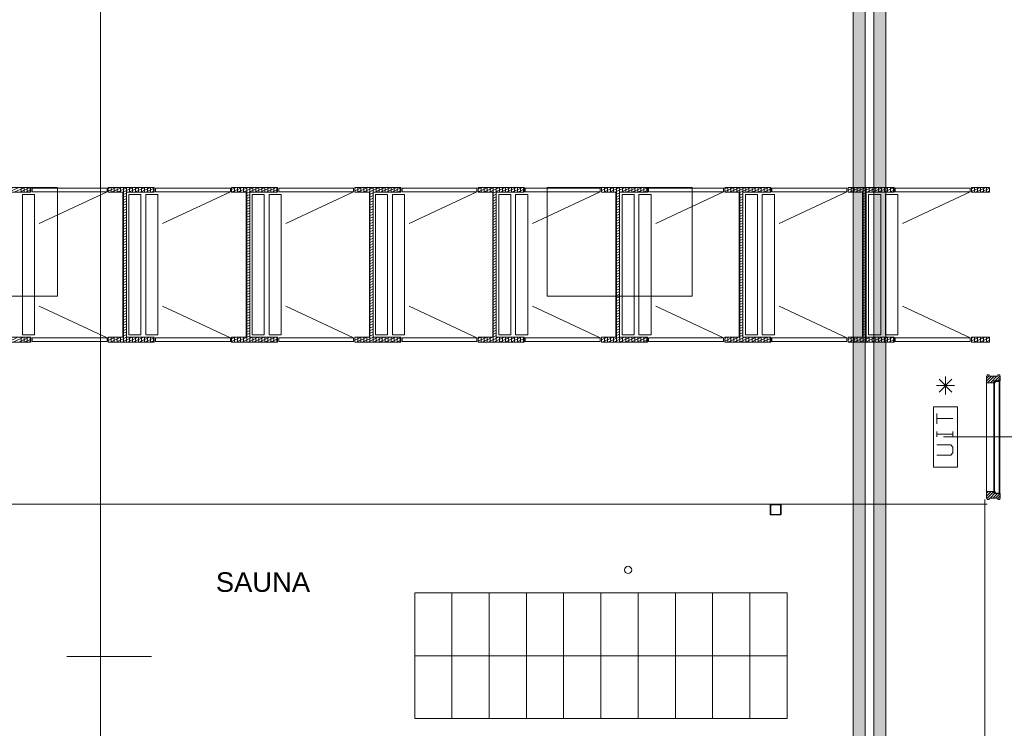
# Model space of a CAD drawing. Header units: millimetres. Extents: x -117530 to 51532, y -61772 to 24900.
# Tile 66 of 175: x -65138 to -56993, y -9960 to -4098. Entities that reach past the tile are written whole.
import ezdxf

# ---------------------------------------------------------------- set-up
doc = ezdxf.new("R2010")
doc.units = ezdxf.units.MM
doc.header["$LTSCALE"] = 254
doc.layers.get('0').update_dxf_attribs({"lineweight": 0})
for name, color, linetype, lineweight in [('0.01 None', 7, 'Continuous', 0), ('HATCH_REACTORS', 7, 'Continuous', 0), ('LAYER21', 7, 'Continuous', 0), ('LAYER28', 7, 'Continuous', 0), ('LAYER31', 7, 'Continuous', 0), ('LAYER32', 7, 'Continuous', 0), ('LAYER49', 7, 'Continuous', 0), ('LAYER52', 7, 'Continuous', 0), ('LAYER63', 7, 'Continuous', 0), ('tekst', 7, 'Continuous', 0)]:
    doc.layers.add(name, color=color, linetype=linetype, lineweight=lineweight)
doc.styles.add('Arial', font='Arial')
pattern_1 = [(135, (11.314, 11.314), (11.3137, 11.3137), [])]
pattern_2 = [(135, (0.05657, 0.05657), (0.05656854, 0.05656854), [])]
pattern_3 = [(25, (8.452, -18.126), (8.4523653, -18.1261557), [])]

# ---------------------------------------------------------------- blocks, each defined once
blk = doc.blocks.new('LXF---BH')
at = {"layer": 'LAYER32', "linetype": 'Continuous', "lineweight": 0}
h = blk.add_hatch(dxfattribs=at)
h.set_pattern_fill('ARKEY_normaala_23', style=0, pattern_type=2)
h.set_pattern_definition(pattern_1)
h.paths.add_polyline_path([(12, 114), (67, 114), (67, 43), (50, 43), (50, 0), (12, 0), (12, 5), (0, 5), (0, 21), (12, 21), (12, 93), (0, 93), (0, 109), (12, 109)])
at = {"layer": 'LAYER32', "color": 17, "linetype": 'Continuous', "lineweight": 0, "flags": 128}
blk.add_lwpolyline([(12, 114), (67, 114), (67, 43), (50, 43), (50, 0), (12, 0), (12, 5), (0, 5), (0, 21), (12, 21), (12, 93), (0, 93), (0, 109), (12, 109), (12, 114)], close=True, dxfattribs=at)
blk = doc.blocks.new('RXF---BH')
at = {"layer": 'LAYER32', "linetype": 'Continuous', "lineweight": 0}
h = blk.add_hatch(dxfattribs=at)
h.set_pattern_fill('ARKEY_normaala_23', style=0, pattern_type=2)
h.set_pattern_definition(pattern_1)
h.paths.add_polyline_path([(-12, 114), (-67, 114), (-67, 43), (-50, 43), (-50, 0), (-12, 0), (-12, 5), (0, 5), (0, 21), (-12, 21), (-12, 93), (0, 93), (0, 109), (-12, 109)])
at = {"layer": 'LAYER32', "color": 17, "linetype": 'Continuous', "lineweight": 0, "flags": 128}
blk.add_lwpolyline([(-12, 114), (-67, 114), (-67, 43), (-50, 43), (-50, 0), (-12, 0), (-12, 5), (0, 5), (0, 21), (-12, 21), (-12, 93), (0, 93), (0, 109), (-12, 109), (-12, 114)], close=True, dxfattribs=at)
blk = doc.blocks.new('KK090')
at = {"layer": 'HATCH_REACTORS', "linetype": 'Continuous', "lineweight": 0}
h = blk.add_hatch(dxfattribs=at)
h.set_pattern_fill('ARKEY_normaala_30', style=0, pattern_type=2)
h.set_pattern_definition(pattern_2)
edge = h.paths.add_edge_path()
edge.add_arc((-41, 41), 4.05, 89.99827, 179.99828, ccw=False)
edge.add_line((-41, 45), (-41, 40))
edge.add_arc((-41, 41), 0.95, 270.00736, 360.00736)
edge.add_line((-40, 40.9), (-45, 40.9))
for points in [[(-45, -41), (-45, 40.9), (-40, 40.9), (-40, -41)], [(-41, 45), (0, 45), (0, 40), (-41, 40)], [(0, 45), (40.9, 45), (40.9, 40), (0, 40)], [(45, 40.9), (45, -41), (40, -41), (40, 40.9)], [(40.9, -45), (-41, -45), (-41, -40), (40.9, -40)]]:
    blk.add_hatch(color=7, dxfattribs=at).paths.add_polyline_path(points)
h = blk.add_hatch(dxfattribs=at)
h.set_pattern_fill('ARKEY_normaala_30', style=0, pattern_type=2)
h.set_pattern_definition(pattern_2)
edge = h.paths.add_edge_path()
edge.add_arc((41, 41), 4.05, 0.00172, 90.00173, ccw=False)
edge.add_line((45, 40.9), (40, 40.9))
edge.add_arc((40, 40), 0.929, 91.29884, 225.64941)
edge.add_arc((40, 40), 0.929, 225.64941, 359.99998)
edge.add_line((40.9, 40), (40.9, 45))
h = blk.add_hatch(dxfattribs=at)
h.set_pattern_fill('ARKEY_normaala_30', style=0, pattern_type=2)
h.set_pattern_definition(pattern_2)
edge = h.paths.add_edge_path()
edge.add_arc((-41, -41), 4.05, 180.00172, 270.00173, ccw=False)
edge.add_line((-45, -41), (-40, -41))
edge.add_arc((-40, -40), 0.972, 268.70116, 404.35059)
edge.add_arc((-40, -40), 0.972, 44.35059, 180.00002)
edge.add_line((-41, -40), (-41, -45))
h = blk.add_hatch(dxfattribs=at)
h.set_pattern_fill('ARKEY_normaala_30', style=0, pattern_type=2)
h.set_pattern_definition(pattern_2)
edge = h.paths.add_edge_path()
edge.add_arc((41, -41), 4.05, 269.99827, 359.99828, ccw=False)
edge.add_line((40.9, -45), (40.9, -40))
edge.add_arc((41, -41), 0.95, 90.00736, 180.00736)
edge.add_line((40, -41), (45, -41))
at = {"layer": 'HATCH_REACTORS', "color": 1, "lineweight": 0}
for points in [[(-45, 40.9, -0.414214), (-41, 45), (-41, 40, 0.414214), (-40, 40.9)], [(40.9, 45, -0.414214), (45, 40.9), (40, 40.9, 0.664088), (39.4, 39.3, 0.664088), (40.9, 40)], [(-41, -45, -0.414214), (-45, -41), (-40, -41, 0.672285), (-39.3, -39.3, 0.672285), (-41, -40)], [(45, -41, -0.414214), (40.9, -45), (40.9, -40, 0.414214), (40, -41)]]:
    blk.add_lwpolyline(points, format="xyb", close=True, dxfattribs=at)
at = {"layer": 'HATCH_REACTORS', "color": 1, "lineweight": 0, "flags": 128}
for points in [[(-45, -41), (-45, 40.9), (-40, 40.9), (-40, -41)], [(-41, 45), (0, 45), (0, 40), (-41, 40)], [(0, 45), (40.9, 45), (40.9, 40), (0, 40)], [(45, 40.9), (45, -41), (40, -41), (40, 40.9)], [(40.9, -45), (-41, -45), (-41, -40), (40.9, -40)]]:
    blk.add_lwpolyline(points, close=True, dxfattribs=at)
at = {"layer": 'LAYER28', "color": 4, "linetype": 'Continuous', "lineweight": 0}
for points in [[(0, 45), (40.9, 45, -0.414214), (45, 40.9), (45, -41, -0.414214), (40.9, -45), (-41, -45, -0.414214), (-45, -41), (-45, 40.9, -0.414214), (-41, 45), (0, 45)], [(0, 40), (40.9, 40, -0.664088), (39.4, 39.3, -0.664088), (40, 40.9), (40, -41, -0.414214), (40.9, -40), (-41, -40, -0.672285), (-39.3, -39.3, -0.672285), (-40, -41), (-40, 40.9, -0.414214), (-41, 40), (0, 40)]]:
    blk.add_lwpolyline(points, format="xyb", dxfattribs=at)
blk = doc.blocks.new('X63G21')
at = {"layer": 'LAYER21', "color": 4, "linetype": 'Continuous', "lineweight": 0}
for p, q in [((675, 25), (675, 175)), ((600, 100), (750, 100)), ((621.96094, 46.96875), (728.03125, 153.03125)), ((728.03125, 46.96875), (621.96875, 153.03125))]:
    blk.add_line(p, q, dxfattribs=at)
at = {"layer": 'LAYER63', "color": 1, "linetype": 'Continuous', "lineweight": 0}
for p, q in [((250, 170), (295, 170)), ((272.5, 170), (272.5, 40)), ((360, 170), (445, 170)), ((402.5, 170), (402.5, 40)), ((250, 40), (295, 40))]:
    blk.add_line(p, q, dxfattribs=at)
at = {"layer": 'LAYER63', "color": 4, "linetype": 'Continuous', "lineweight": 0, "flags": 128}
blk.add_lwpolyline([(0, 0), (0, 200), (500, 200), (500, 0)], close=True, dxfattribs=at)
at = {"layer": 'LAYER63', "color": 1, "linetype": 'Continuous', "lineweight": 0, "flags": 128}
blk.add_lwpolyline([(100, 170), (100, 55), (120, 40), (165, 40), (185, 55), (185, 170)], dxfattribs=at)
blk = doc.blocks.new('Group-196-1')
at = {"layer": 'LAYER21', "color": 2, "linetype": 'Continuous', "lineweight": 0, "flags": 128}
for points in [[(-113193.8, -167.9), (-113193.8, -687.9), (-113501.8, -687.9), (-113501.8, -167.9), (-113193.8, -167.9)], [(-112885.8, -167.9), (-112885.8, -687.9), (-113193.8, -687.9), (-113193.8, -167.9), (-112885.8, -167.9)], [(-112577.8, -167.9), (-112577.8, -687.9), (-112885.8, -687.9), (-112885.8, -167.9), (-112577.8, -167.9)], [(-112269.8, -167.9), (-112269.8, -687.9), (-112577.8, -687.9), (-112577.8, -167.9), (-112269.8, -167.9)], [(-111961.8, -167.9), (-111961.8, -687.9), (-112269.8, -687.9), (-112269.8, -167.9), (-111961.8, -167.9)], [(-111653.8, -167.9), (-111653.8, -687.9), (-111961.8, -687.9), (-111961.8, -167.9), (-111653.8, -167.9)], [(-111345.8, -167.9), (-111345.8, -687.9), (-111653.8, -687.9), (-111653.8, -167.9), (-111345.8, -167.9)], [(-111037.8, -167.9), (-111037.8, -687.9), (-111345.8, -687.9), (-111345.8, -167.9), (-111037.8, -167.9)], [(-110729.8, -167.9), (-110729.8, -687.9), (-111037.8, -687.9), (-111037.8, -167.9), (-110729.8, -167.9)], [(-110421.8, -167.9), (-110421.8, -687.9), (-110729.8, -687.9), (-110729.8, -167.9), (-110421.8, -167.9)], [(-113193.8, -687.9), (-113193.8, -1207.9), (-113501.8, -1207.9), (-113501.8, -687.9), (-113193.8, -687.9)], [(-112885.8, -687.9), (-112885.8, -1207.9), (-113193.8, -1207.9), (-113193.8, -687.9), (-112885.8, -687.9)], [(-112577.8, -687.9), (-112577.8, -1207.9), (-112885.8, -1207.9), (-112885.8, -687.9), (-112577.8, -687.9)], [(-112269.8, -687.9), (-112269.8, -1207.9), (-112577.8, -1207.9), (-112577.8, -687.9), (-112269.8, -687.9)], [(-111961.8, -687.9), (-111961.8, -1207.9), (-112269.8, -1207.9), (-112269.8, -687.9), (-111961.8, -687.9)], [(-111653.8, -687.9), (-111653.8, -1207.9), (-111961.8, -1207.9), (-111961.8, -687.9), (-111653.8, -687.9)], [(-111345.8, -687.9), (-111345.8, -1207.9), (-111653.8, -1207.9), (-111653.8, -687.9), (-111345.8, -687.9)], [(-111037.8, -687.9), (-111037.8, -1207.9), (-111345.8, -1207.9), (-111345.8, -687.9), (-111037.8, -687.9)], [(-110729.8, -687.9), (-110729.8, -1207.9), (-111037.8, -1207.9), (-111037.8, -687.9), (-110729.8, -687.9)], [(-110421.8, -687.9), (-110421.8, -1207.9), (-110729.8, -1207.9), (-110729.8, -687.9), (-110421.8, -687.9)]]:
    blk.add_lwpolyline(points, dxfattribs=at)
blk = doc.blocks.new('Group-197-1')
at = {"layer": 'HATCH_REACTORS', "linetype": 'Continuous', "lineweight": 0}
h = blk.add_hatch(dxfattribs=at)
h.set_pattern_fill('ARKEY_normaala_21', style=0, pattern_type=2)
h.set_pattern_definition(pattern_3)
h.paths.add_polyline_path([(-116906.8, 3147.1), (-116676.8, 3147.1), (-116676.8, 3187.1), (-117056.8, 3187.1), (-117056.8, 3147.1), (-116936.8, 3147.1), (-116936.8, 1947.1), (-117056.8, 1947.1), (-117056.8, 1907.1), (-116676.8, 1907.1), (-116676.8, 1947.1), (-116906.8, 1947.1), (-116906.8, 3147.1)])
h = blk.add_hatch(dxfattribs=at)
h.set_pattern_fill('ARKEY_normaala_21', style=0, pattern_type=2)
h.set_pattern_definition(pattern_3)
h.paths.add_polyline_path([(-115886.8, 3147.1), (-115656.8, 3147.1), (-115656.8, 3187.1), (-116036.8, 3187.1), (-116036.8, 3147.1), (-115916.8, 3147.1), (-115916.8, 1947.1), (-116036.8, 1947.1), (-116036.8, 1907.1), (-115656.8, 1907.1), (-115656.8, 1947.1), (-115886.8, 1947.1), (-115886.8, 3147.1)])
h = blk.add_hatch(dxfattribs=at)
h.set_pattern_fill('ARKEY_normaala_21', style=0, pattern_type=2)
h.set_pattern_definition(pattern_3)
h.paths.add_polyline_path([(-114866.8, 3147.1), (-114636.8, 3147.1), (-114636.8, 3187.1), (-115016.8, 3187.1), (-115016.8, 3147.1), (-114896.8, 3147.1), (-114896.8, 1947.1), (-115016.8, 1947.1), (-115016.8, 1907.1), (-114636.8, 1907.1), (-114636.8, 1947.1), (-114866.8, 1947.1), (-114866.8, 3147.1)])
h = blk.add_hatch(dxfattribs=at)
h.set_pattern_fill('ARKEY_normaala_21', style=0, pattern_type=2)
h.set_pattern_definition(pattern_3)
h.paths.add_polyline_path([(-113846.8, 3147.1), (-113616.8, 3147.1), (-113616.8, 3187.1), (-113996.8, 3187.1), (-113996.8, 3147.1), (-113876.8, 3147.1), (-113876.8, 1947.1), (-113996.8, 1947.1), (-113996.8, 1907.1), (-113616.8, 1907.1), (-113616.8, 1947.1), (-113846.8, 1947.1), (-113846.8, 3147.1)])
h = blk.add_hatch(dxfattribs=at)
h.set_pattern_fill('ARKEY_normaala_21', style=0, pattern_type=2)
h.set_pattern_definition(pattern_3)
h.paths.add_polyline_path([(-112826.8, 3147.1), (-112596.8, 3147.1), (-112596.8, 3187.1), (-112976.8, 3187.1), (-112976.8, 3147.1), (-112856.8, 3147.1), (-112856.8, 1947.1), (-112976.8, 1947.1), (-112976.8, 1907.1), (-112596.8, 1907.1), (-112596.8, 1947.1), (-112826.8, 1947.1), (-112826.8, 3147.1)])
h = blk.add_hatch(dxfattribs=at)
h.set_pattern_fill('ARKEY_normaala_21', style=0, pattern_type=2)
h.set_pattern_definition(pattern_3)
h.paths.add_polyline_path([(-111806.8, 3147.1), (-111576.8, 3147.1), (-111576.8, 3187.1), (-111956.8, 3187.1), (-111956.8, 3147.1), (-111836.8, 3147.1), (-111836.8, 1947.1), (-111956.8, 1947.1), (-111956.8, 1907.1), (-111576.8, 1907.1), (-111576.8, 1947.1), (-111806.8, 1947.1), (-111806.8, 3147.1)])
h = blk.add_hatch(dxfattribs=at)
h.set_pattern_fill('ARKEY_normaala_21', style=0, pattern_type=2)
h.set_pattern_definition(pattern_3)
h.paths.add_polyline_path([(-110786.8, 3147.1), (-110556.8, 3147.1), (-110556.8, 3187.1), (-110936.8, 3187.1), (-110936.8, 3147.1), (-110816.8, 3147.1), (-110816.8, 1947.1), (-110936.8, 1947.1), (-110936.8, 1907.1), (-110556.8, 1907.1), (-110556.8, 1947.1), (-110786.8, 1947.1), (-110786.8, 3147.1)])
h = blk.add_hatch(dxfattribs=at)
h.set_pattern_fill('ARKEY_normaala_21', style=0, pattern_type=2)
h.set_pattern_definition(pattern_3)
h.paths.add_polyline_path([(-109766.8, 3147.1), (-109536.8, 3147.1), (-109536.8, 3187.1), (-109916.8, 3187.1), (-109916.8, 3147.1), (-109796.8, 3147.1), (-109796.8, 1947.1), (-109916.8, 1947.1), (-109916.8, 1907.1), (-109536.8, 1907.1), (-109536.8, 1947.1), (-109766.8, 1947.1), (-109766.8, 3147.1)])
h = blk.add_hatch(dxfattribs=at)
h.set_pattern_fill('ARKEY_normaala_21', style=0, pattern_type=2)
h.set_pattern_definition(pattern_3)
h.paths.add_polyline_path([(-108746.8, 3187.1), (-108896.8, 3187.1), (-108896.8, 3147.1), (-108746.8, 3147.1)])
h = blk.add_hatch(dxfattribs=at)
h.set_pattern_fill('ARKEY_normaala_21', style=0, pattern_type=2)
h.set_pattern_definition(pattern_3)
h.paths.add_polyline_path([(-108746.8, 1947.1), (-108896.8, 1947.1), (-108896.8, 1907.1), (-108746.8, 1907.1)])
at = {"layer": 'HATCH_REACTORS', "color": 2, "lineweight": 0, "flags": 128}
for points in [[(-116906.8, 3147.1), (-116676.8, 3147.1), (-116676.8, 3187.1), (-117056.8, 3187.1), (-117056.8, 3147.1), (-116936.8, 3147.1), (-116936.8, 1947.1), (-117056.8, 1947.1), (-117056.8, 1907.1), (-116676.8, 1907.1), (-116676.8, 1947.1), (-116906.8, 1947.1), (-116906.8, 3147.1)], [(-116906.8, 3147.1), (-116676.8, 3147.1), (-116676.8, 3187.1), (-117056.8, 3187.1), (-117056.8, 3147.1), (-116936.8, 3147.1), (-116936.8, 1947.1), (-117056.8, 1947.1), (-117056.8, 1907.1), (-116676.8, 1907.1), (-116676.8, 1947.1), (-116906.8, 1947.1), (-116906.8, 3147.1)], [(-115886.8, 3147.1), (-115656.8, 3147.1), (-115656.8, 3187.1), (-116036.8, 3187.1), (-116036.8, 3147.1), (-115916.8, 3147.1), (-115916.8, 1947.1), (-116036.8, 1947.1), (-116036.8, 1907.1), (-115656.8, 1907.1), (-115656.8, 1947.1), (-115886.8, 1947.1), (-115886.8, 3147.1)], [(-115886.8, 3147.1), (-115656.8, 3147.1), (-115656.8, 3187.1), (-116036.8, 3187.1), (-116036.8, 3147.1), (-115916.8, 3147.1), (-115916.8, 1947.1), (-116036.8, 1947.1), (-116036.8, 1907.1), (-115656.8, 1907.1), (-115656.8, 1947.1), (-115886.8, 1947.1), (-115886.8, 3147.1)], [(-114866.8, 3147.1), (-114636.8, 3147.1), (-114636.8, 3187.1), (-115016.8, 3187.1), (-115016.8, 3147.1), (-114896.8, 3147.1), (-114896.8, 1947.1), (-115016.8, 1947.1), (-115016.8, 1907.1), (-114636.8, 1907.1), (-114636.8, 1947.1), (-114866.8, 1947.1), (-114866.8, 3147.1)], [(-114866.8, 3147.1), (-114636.8, 3147.1), (-114636.8, 3187.1), (-115016.8, 3187.1), (-115016.8, 3147.1), (-114896.8, 3147.1), (-114896.8, 1947.1), (-115016.8, 1947.1), (-115016.8, 1907.1), (-114636.8, 1907.1), (-114636.8, 1947.1), (-114866.8, 1947.1), (-114866.8, 3147.1)], [(-113846.8, 3147.1), (-113616.8, 3147.1), (-113616.8, 3187.1), (-113996.8, 3187.1), (-113996.8, 3147.1), (-113876.8, 3147.1), (-113876.8, 1947.1), (-113996.8, 1947.1), (-113996.8, 1907.1), (-113616.8, 1907.1), (-113616.8, 1947.1), (-113846.8, 1947.1), (-113846.8, 3147.1)], [(-113846.8, 3147.1), (-113616.8, 3147.1), (-113616.8, 3187.1), (-113996.8, 3187.1), (-113996.8, 3147.1), (-113876.8, 3147.1), (-113876.8, 1947.1), (-113996.8, 1947.1), (-113996.8, 1907.1), (-113616.8, 1907.1), (-113616.8, 1947.1), (-113846.8, 1947.1), (-113846.8, 3147.1)], [(-112826.8, 3147.1), (-112596.8, 3147.1), (-112596.8, 3187.1), (-112976.8, 3187.1), (-112976.8, 3147.1), (-112856.8, 3147.1), (-112856.8, 1947.1), (-112976.8, 1947.1), (-112976.8, 1907.1), (-112596.8, 1907.1), (-112596.8, 1947.1), (-112826.8, 1947.1), (-112826.8, 3147.1)], [(-112826.8, 3147.1), (-112596.8, 3147.1), (-112596.8, 3187.1), (-112976.8, 3187.1), (-112976.8, 3147.1), (-112856.8, 3147.1), (-112856.8, 1947.1), (-112976.8, 1947.1), (-112976.8, 1907.1), (-112596.8, 1907.1), (-112596.8, 1947.1), (-112826.8, 1947.1), (-112826.8, 3147.1)], [(-111806.8, 3147.1), (-111576.8, 3147.1), (-111576.8, 3187.1), (-111956.8, 3187.1), (-111956.8, 3147.1), (-111836.8, 3147.1), (-111836.8, 1947.1), (-111956.8, 1947.1), (-111956.8, 1907.1), (-111576.8, 1907.1), (-111576.8, 1947.1), (-111806.8, 1947.1), (-111806.8, 3147.1)], [(-111806.8, 3147.1), (-111576.8, 3147.1), (-111576.8, 3187.1), (-111956.8, 3187.1), (-111956.8, 3147.1), (-111836.8, 3147.1), (-111836.8, 1947.1), (-111956.8, 1947.1), (-111956.8, 1907.1), (-111576.8, 1907.1), (-111576.8, 1947.1), (-111806.8, 1947.1), (-111806.8, 3147.1)], [(-110786.8, 3147.1), (-110556.8, 3147.1), (-110556.8, 3187.1), (-110936.8, 3187.1), (-110936.8, 3147.1), (-110816.8, 3147.1), (-110816.8, 1947.1), (-110936.8, 1947.1), (-110936.8, 1907.1), (-110556.8, 1907.1), (-110556.8, 1947.1), (-110786.8, 1947.1), (-110786.8, 3147.1)], [(-110786.8, 3147.1), (-110556.8, 3147.1), (-110556.8, 3187.1), (-110936.8, 3187.1), (-110936.8, 3147.1), (-110816.8, 3147.1), (-110816.8, 1947.1), (-110936.8, 1947.1), (-110936.8, 1907.1), (-110556.8, 1907.1), (-110556.8, 1947.1), (-110786.8, 1947.1), (-110786.8, 3147.1)], [(-109766.8, 3147.1), (-109536.8, 3147.1), (-109536.8, 3187.1), (-109916.8, 3187.1), (-109916.8, 3147.1), (-109796.8, 3147.1), (-109796.8, 1947.1), (-109916.8, 1947.1), (-109916.8, 1907.1), (-109536.8, 1907.1), (-109536.8, 1947.1), (-109766.8, 1947.1), (-109766.8, 3147.1)], [(-109766.8, 3147.1), (-109536.8, 3147.1), (-109536.8, 3187.1), (-109916.8, 3187.1), (-109916.8, 3147.1), (-109796.8, 3147.1), (-109796.8, 1947.1), (-109916.8, 1947.1), (-109916.8, 1907.1), (-109536.8, 1907.1), (-109536.8, 1947.1), (-109766.8, 1947.1), (-109766.8, 3147.1)], [(-108746.8, 3187.1), (-108896.8, 3187.1), (-108896.8, 3147.1), (-108746.8, 3147.1)], [(-108746.8, 3187.1), (-108896.8, 3187.1), (-108896.8, 3147.1), (-108746.8, 3147.1)], [(-108746.8, 1947.1), (-108896.8, 1947.1), (-108896.8, 1907.1), (-108746.8, 1907.1)], [(-108746.8, 1947.1), (-108896.8, 1947.1), (-108896.8, 1907.1), (-108746.8, 1907.1)]]:
    blk.add_lwpolyline(points, close=True, dxfattribs=at)
at = {"layer": 'LAYER21', "color": 2, "linetype": 'Continuous', "lineweight": 0}
for p, q in [((-116756.8, 3187.1, -28800), (-116756.8, 3147.1, -28800)), ((-116731.8, 3187.1, -28800), (-116731.8, 3147.1, -28800)), ((-116706.8, 3187.1, -28800), (-116706.8, 3147.1, -28800)), ((-116681.8, 3187.1, -28800), (-116681.8, 3147.1, -28800)), ((-116011.8, 3187.1, -28800), (-116011.8, 3147.1, -28800)), ((-115986.8, 3187.1, -28800), (-115986.8, 3147.1, -28800)), ((-115961.8, 3187.1, -28800), (-115961.8, 3147.1, -28800)), ((-115936.8, 3187.1, -28800), (-115936.8, 3147.1, -28800)), ((-115911.8, 3187.1, -28800), (-115911.8, 1907.1, -28800)), ((-115886.8, 3187.1, -28800), (-115886.8, 3147.1, -28800)), ((-115861.8, 3187.1, -28800), (-115861.8, 3147.1, -28800)), ((-115836.8, 3187.1, -28800), (-115836.8, 3147.1, -28800)), ((-115811.8, 3187.1, -28800), (-115811.8, 3147.1, -28800)), ((-115786.8, 3187.1, -28800), (-115786.8, 3147.1, -28800)), ((-115761.8, 3187.1, -28800), (-115761.8, 3147.1, -28800)), ((-115736.8, 3187.1, -28800), (-115736.8, 3147.1, -28800)), ((-115711.8, 3187.1, -28800), (-115711.8, 3147.1, -28800)), ((-115686.8, 3187.1, -28800), (-115686.8, 3147.1, -28800)), ((-115661.8, 3187.1, -28800), (-115661.8, 3147.1, -28800)), ((-114991.8, 3187.1, -28800), (-114991.8, 3147.1, -28800)), ((-114966.8, 3187.1, -28800), (-114966.8, 3147.1, -28800)), ((-114941.8, 3187.1, -28800), (-114941.8, 3147.1, -28800)), ((-114916.8, 3187.1, -28800), (-114916.8, 3147.1, -28800)), ((-114891.8, 3187.1, -28800), (-114891.8, 1907.1, -28800)), ((-114866.8, 3187.1, -28800), (-114866.8, 3147.1, -28800)), ((-114841.8, 3187.1, -28800), (-114841.8, 3147.1, -28800)), ((-114816.8, 3187.1, -28800), (-114816.8, 3147.1, -28800)), ((-114791.8, 3187.1, -28800), (-114791.8, 3147.1, -28800)), ((-114766.8, 3187.1, -28800), (-114766.8, 3147.1, -28800)), ((-114741.8, 3187.1, -28800), (-114741.8, 3147.1, -28800)), ((-114716.8, 3187.1, -28800), (-114716.8, 3147.1, -28800)), ((-114691.8, 3187.1, -28800), (-114691.8, 3147.1, -28800)), ((-114666.8, 3187.1, -28800), (-114666.8, 3147.1, -28800)), ((-114641.8, 3187.1, -28800), (-114641.8, 3147.1, -28800)), ((-113971.8, 3187.1, -28800), (-113971.8, 3147.1, -28800)), ((-113946.8, 3187.1, -28800), (-113946.8, 3147.1, -28800)), ((-113921.8, 3187.1, -28800), (-113921.8, 3147.1, -28800)), ((-113896.8, 3187.1, -28800), (-113896.8, 3147.1, -28800)), ((-113871.8, 3187.1, -28800), (-113871.8, 1907.1, -28800)), ((-113846.8, 3187.1, -28800), (-113846.8, 3147.1, -28800)), ((-113821.8, 3187.1, -28800), (-113821.8, 3147.1, -28800)), ((-113796.8, 3187.1, -28800), (-113796.8, 3147.1, -28800)), ((-113771.8, 3187.1, -28800), (-113771.8, 3147.1, -28800)), ((-113746.8, 3187.1, -28800), (-113746.8, 3147.1, -28800)), ((-113721.8, 3187.1, -28800), (-113721.8, 3147.1, -28800)), ((-113696.8, 3187.1, -28800), (-113696.8, 3147.1, -28800)), ((-113671.8, 3187.1, -28800), (-113671.8, 3147.1, -28800)), ((-113646.8, 3187.1, -28800), (-113646.8, 3147.1, -28800)), ((-113621.8, 3187.1, -28800), (-113621.8, 3147.1, -28800)), ((-112951.8, 3187.1, -28800), (-112951.8, 3147.1, -28800)), ((-112926.8, 3187.1, -28800), (-112926.8, 3147.1, -28800)), ((-112901.8, 3187.1, -28800), (-112901.8, 3147.1, -28800)), ((-112876.8, 3187.1, -28800), (-112876.8, 3147.1, -28800)), ((-112851.8, 3187.1, -28800), (-112851.8, 1907.1, -28800)), ((-112826.8, 3187.1, -28800), (-112826.8, 3147.1, -28800)), ((-112801.8, 3187.1, -28800), (-112801.8, 3147.1, -28800)), ((-112776.8, 3187.1, -28800), (-112776.8, 3147.1, -28800)), ((-112751.8, 3187.1, -28800), (-112751.8, 3147.1, -28800)), ((-112726.8, 3187.1, -28800), (-112726.8, 3147.1, -28800)), ((-112701.8, 3187.1, -28800), (-112701.8, 3147.1, -28800)), ((-112676.8, 3187.1, -28800), (-112676.8, 3147.1, -28800)), ((-112651.8, 3187.1, -28800), (-112651.8, 3147.1, -28800)), ((-112626.8, 3187.1, -28800), (-112626.8, 3147.1, -28800)), ((-112601.8, 3187.1, -28800), (-112601.8, 3147.1, -28800)), ((-111931.8, 3187.1, -28800), (-111931.8, 3147.1, -28800)), ((-111906.8, 3187.1, -28800), (-111906.8, 3147.1, -28800)), ((-111881.8, 3187.1, -28800), (-111881.8, 3147.1, -28800)), ((-111856.8, 3187.1, -28800), (-111856.8, 3147.1, -28800)), ((-111831.8, 3187.1, -28800), (-111831.8, 1907.1, -28800)), ((-111806.8, 3187.1, -28800), (-111806.8, 3147.1, -28800)), ((-111781.8, 3187.1, -28800), (-111781.8, 3147.1, -28800)), ((-111756.8, 3187.1, -28800), (-111756.8, 3147.1, -28800)), ((-111731.8, 3187.1, -28800), (-111731.8, 3147.1, -28800)), ((-111706.8, 3187.1, -28800), (-111706.8, 3147.1, -28800)), ((-111681.8, 3187.1, -28800), (-111681.8, 3147.1, -28800)), ((-111656.8, 3187.1, -28800), (-111656.8, 3147.1, -28800)), ((-111631.8, 3187.1, -28800), (-111631.8, 3147.1, -28800)), ((-111606.8, 3187.1, -28800), (-111606.8, 3147.1, -28800)), ((-111581.8, 3187.1, -28800), (-111581.8, 3147.1, -28800)), ((-110911.8, 3187.1, -28800), (-110911.8, 3147.1, -28800)), ((-110886.8, 3187.1, -28800), (-110886.8, 3147.1, -28800)), ((-110861.8, 3187.1, -28800), (-110861.8, 3147.1, -28800)), ((-110836.8, 3187.1, -28800), (-110836.8, 3147.1, -28800)), ((-110811.8, 3187.1, -28800), (-110811.8, 1907.1, -28800)), ((-110786.8, 3187.1, -28800), (-110786.8, 3147.1, -28800)), ((-110761.8, 3187.1, -28800), (-110761.8, 3147.1, -28800)), ((-110736.8, 3187.1, -28800), (-110736.8, 3147.1, -28800)), ((-110711.8, 3187.1, -28800), (-110711.8, 3147.1, -28800)), ((-110686.8, 3187.1, -28800), (-110686.8, 3147.1, -28800)), ((-110661.8, 3187.1, -28800), (-110661.8, 3147.1, -28800)), ((-110636.8, 3187.1, -28800), (-110636.8, 3147.1, -28800)), ((-110611.8, 3187.1, -28800), (-110611.8, 3147.1, -28800)), ((-110586.8, 3187.1, -28800), (-110586.8, 3147.1, -28800)), ((-110561.8, 3187.1, -28800), (-110561.8, 3147.1, -28800)), ((-109891.8, 3187.1, -28800), (-109891.8, 3147.1, -28800)), ((-109866.8, 3187.1, -28800), (-109866.8, 3147.1, -28800)), ((-109841.8, 3187.1, -28800), (-109841.8, 3147.1, -28800)), ((-109816.8, 3187.1, -28800), (-109816.8, 3147.1, -28800)), ((-109791.8, 3187.1, -28800), (-109791.8, 1907.1, -28800)), ((-109766.8, 3187.1, -28800), (-109766.8, 3147.1, -28800)), ((-109741.8, 3187.1, -28800), (-109741.8, 3147.1, -28800)), ((-109716.8, 3187.1, -28800), (-109716.8, 3147.1, -28800)), ((-109691.8, 3187.1, -28800), (-109691.8, 3147.1, -28800)), ((-109666.8, 3187.1, -28800), (-109666.8, 3147.1, -28800)), ((-109641.8, 3187.1, -28800), (-109641.8, 3147.1, -28800)), ((-109616.8, 3187.1, -28800), (-109616.8, 3147.1, -28800)), ((-109591.8, 3187.1, -28800), (-109591.8, 3147.1, -28800)), ((-109566.8, 3187.1, -28800), (-109566.8, 3147.1, -28800)), ((-109541.8, 3187.1, -28800), (-109541.8, 3147.1, -28800)), ((-108871.8, 3187.1, -28800), (-108871.8, 3147.1, -28800)), ((-108846.8, 3187.1, -28800), (-108846.8, 3147.1, -28800)), ((-108821.8, 3187.1, -28800), (-108821.8, 3147.1, -28800)), ((-108796.8, 3187.1, -28800), (-108796.8, 3147.1, -28800)), ((-108771.8, 3187.1, -28800), (-108771.8, 3147.1, -28800)), ((-116046.8, 3151.1, -28800), (-116607.7, 2889.2, -28800)), ((-115026.8, 3151.1, -28800), (-115587.7, 2889.2, -28800)), ((-114006.8, 3151.1, -28800), (-114567.7, 2889.2, -28800)), ((-112986.8, 3151.1, -28800), (-113547.7, 2889.2, -28800)), ((-111966.8, 3151.1, -28800), (-112527.7, 2889.2, -28800)), ((-110946.8, 3151.1, -28800), (-111507.7, 2889.2, -28800)), ((-109926.8, 3151.1, -28800), (-110487.7, 2889.2, -28800)), ((-108906.8, 3151.1, -28800), (-109467.7, 2889.2, -28800)), ((-116046.8, 1943.1, -28800), (-116607.7, 2204.9, -28800)), ((-115026.8, 1943.1, -28800), (-115587.7, 2204.9, -28800)), ((-114006.8, 1943.1, -28800), (-114567.7, 2204.9, -28800)), ((-112986.8, 1943.1, -28800), (-113547.7, 2204.9, -28800)), ((-111966.8, 1943.1, -28800), (-112527.7, 2204.9, -28800)), ((-110946.8, 1943.1, -28800), (-111507.7, 2204.9, -28800)), ((-109926.8, 1943.1, -28800), (-110487.7, 2204.9, -28800)), ((-108906.8, 1943.1, -28800), (-109467.7, 2204.9, -28800)), ((-116756.8, 1947.1, -28800), (-116756.8, 1907.1, -28800)), ((-116731.8, 1947.1, -28800), (-116731.8, 1907.1, -28800)), ((-116706.8, 1947.1, -28800), (-116706.8, 1907.1, -28800)), ((-116681.8, 1947.1, -28800), (-116681.8, 1907.1, -28800)), ((-116011.8, 1947.1, -28800), (-116011.8, 1907.1, -28800)), ((-115986.8, 1947.1, -28800), (-115986.8, 1907.1, -28800)), ((-115961.8, 1947.1, -28800), (-115961.8, 1907.1, -28800)), ((-115936.8, 1947.1, -28800), (-115936.8, 1907.1, -28800)), ((-115886.8, 1947.1, -28800), (-115886.8, 1907.1, -28800)), ((-115861.8, 1947.1, -28800), (-115861.8, 1907.1, -28800)), ((-115836.8, 1947.1, -28800), (-115836.8, 1907.1, -28800)), ((-115811.8, 1947.1, -28800), (-115811.8, 1907.1, -28800)), ((-115786.8, 1947.1, -28800), (-115786.8, 1907.1, -28800)), ((-115761.8, 1947.1, -28800), (-115761.8, 1907.1, -28800)), ((-115736.8, 1947.1, -28800), (-115736.8, 1907.1, -28800)), ((-115711.8, 1947.1, -28800), (-115711.8, 1907.1, -28800)), ((-115686.8, 1947.1, -28800), (-115686.8, 1907.1, -28800)), ((-115661.8, 1947.1, -28800), (-115661.8, 1907.1, -28800)), ((-114991.8, 1947.1, -28800), (-114991.8, 1907.1, -28800)), ((-114966.8, 1947.1, -28800), (-114966.8, 1907.1, -28800)), ((-114941.8, 1947.1, -28800), (-114941.8, 1907.1, -28800)), ((-114916.8, 1947.1, -28800), (-114916.8, 1907.1, -28800)), ((-114866.8, 1947.1, -28800), (-114866.8, 1907.1, -28800)), ((-114841.8, 1947.1, -28800), (-114841.8, 1907.1, -28800)), ((-114816.8, 1947.1, -28800), (-114816.8, 1907.1, -28800)), ((-114791.8, 1947.1, -28800), (-114791.8, 1907.1, -28800)), ((-114766.8, 1947.1, -28800), (-114766.8, 1907.1, -28800)), ((-114741.8, 1947.1, -28800), (-114741.8, 1907.1, -28800)), ((-114716.8, 1947.1, -28800), (-114716.8, 1907.1, -28800)), ((-114691.8, 1947.1, -28800), (-114691.8, 1907.1, -28800)), ((-114666.8, 1947.1, -28800), (-114666.8, 1907.1, -28800)), ((-114641.8, 1947.1, -28800), (-114641.8, 1907.1, -28800)), ((-113971.8, 1947.1, -28800), (-113971.8, 1907.1, -28800)), ((-113946.8, 1947.1, -28800), (-113946.8, 1907.1, -28800)), ((-113921.8, 1947.1, -28800), (-113921.8, 1907.1, -28800)), ((-113896.8, 1947.1, -28800), (-113896.8, 1907.1, -28800)), ((-113846.8, 1947.1, -28800), (-113846.8, 1907.1, -28800)), ((-113821.8, 1947.1, -28800), (-113821.8, 1907.1, -28800)), ((-113796.8, 1947.1, -28800), (-113796.8, 1907.1, -28800)), ((-113771.8, 1947.1, -28800), (-113771.8, 1907.1, -28800)), ((-113746.8, 1947.1, -28800), (-113746.8, 1907.1, -28800)), ((-113721.8, 1947.1, -28800), (-113721.8, 1907.1, -28800)), ((-113696.8, 1947.1, -28800), (-113696.8, 1907.1, -28800)), ((-113671.8, 1947.1, -28800), (-113671.8, 1907.1, -28800)), ((-113646.8, 1947.1, -28800), (-113646.8, 1907.1, -28800)), ((-113621.8, 1947.1, -28800), (-113621.8, 1907.1, -28800)), ((-112951.8, 1947.1, -28800), (-112951.8, 1907.1, -28800)), ((-112926.8, 1947.1, -28800), (-112926.8, 1907.1, -28800)), ((-112901.8, 1947.1, -28800), (-112901.8, 1907.1, -28800)), ((-112876.8, 1947.1, -28800), (-112876.8, 1907.1, -28800)), ((-112826.8, 1947.1, -28800), (-112826.8, 1907.1, -28800)), ((-112801.8, 1947.1, -28800), (-112801.8, 1907.1, -28800)), ((-112776.8, 1947.1, -28800), (-112776.8, 1907.1, -28800)), ((-112751.8, 1947.1, -28800), (-112751.8, 1907.1, -28800)), ((-112726.8, 1947.1, -28800), (-112726.8, 1907.1, -28800)), ((-112701.8, 1947.1, -28800), (-112701.8, 1907.1, -28800)), ((-112676.8, 1947.1, -28800), (-112676.8, 1907.1, -28800)), ((-112651.8, 1947.1, -28800), (-112651.8, 1907.1, -28800)), ((-112626.8, 1947.1, -28800), (-112626.8, 1907.1, -28800)), ((-112601.8, 1947.1, -28800), (-112601.8, 1907.1, -28800)), ((-111931.8, 1947.1, -28800), (-111931.8, 1907.1, -28800)), ((-111906.8, 1947.1, -28800), (-111906.8, 1907.1, -28800)), ((-111881.8, 1947.1, -28800), (-111881.8, 1907.1, -28800)), ((-111856.8, 1947.1, -28800), (-111856.8, 1907.1, -28800)), ((-111806.8, 1947.1, -28800), (-111806.8, 1907.1, -28800)), ((-111781.8, 1947.1, -28800), (-111781.8, 1907.1, -28800)), ((-111756.8, 1947.1, -28800), (-111756.8, 1907.1, -28800)), ((-111731.8, 1947.1, -28800), (-111731.8, 1907.1, -28800)), ((-111706.8, 1947.1, -28800), (-111706.8, 1907.1, -28800)), ((-111681.8, 1947.1, -28800), (-111681.8, 1907.1, -28800)), ((-111656.8, 1947.1, -28800), (-111656.8, 1907.1, -28800)), ((-111631.8, 1947.1, -28800), (-111631.8, 1907.1, -28800)), ((-111606.8, 1947.1, -28800), (-111606.8, 1907.1, -28800)), ((-111581.8, 1947.1, -28800), (-111581.8, 1907.1, -28800)), ((-110911.8, 1947.1, -28800), (-110911.8, 1907.1, -28800)), ((-110886.8, 1947.1, -28800), (-110886.8, 1907.1, -28800)), ((-110861.8, 1947.1, -28800), (-110861.8, 1907.1, -28800)), ((-110836.8, 1947.1, -28800), (-110836.8, 1907.1, -28800)), ((-110786.8, 1947.1, -28800), (-110786.8, 1907.1, -28800)), ((-110761.8, 1947.1, -28800), (-110761.8, 1907.1, -28800)), ((-110736.8, 1947.1, -28800), (-110736.8, 1907.1, -28800)), ((-110711.8, 1947.1, -28800), (-110711.8, 1907.1, -28800)), ((-110686.8, 1947.1, -28800), (-110686.8, 1907.1, -28800)), ((-110661.8, 1947.1, -28800), (-110661.8, 1907.1, -28800)), ((-110636.8, 1947.1, -28800), (-110636.8, 1907.1, -28800)), ((-110611.8, 1947.1, -28800), (-110611.8, 1907.1, -28800)), ((-110586.8, 1947.1, -28800), (-110586.8, 1907.1, -28800)), ((-110561.8, 1947.1, -28800), (-110561.8, 1907.1, -28800)), ((-109891.8, 1947.1, -28800), (-109891.8, 1907.1, -28800)), ((-109866.8, 1947.1, -28800), (-109866.8, 1907.1, -28800)), ((-109841.8, 1947.1, -28800), (-109841.8, 1907.1, -28800)), ((-109816.8, 1947.1, -28800), (-109816.8, 1907.1, -28800)), ((-109766.8, 1947.1, -28800), (-109766.8, 1907.1, -28800)), ((-109741.8, 1947.1, -28800), (-109741.8, 1907.1, -28800)), ((-109716.8, 1947.1, -28800), (-109716.8, 1907.1, -28800)), ((-109691.8, 1947.1, -28800), (-109691.8, 1907.1, -28800)), ((-109666.8, 1947.1, -28800), (-109666.8, 1907.1, -28800)), ((-109641.8, 1947.1, -28800), (-109641.8, 1907.1, -28800)), ((-109616.8, 1947.1, -28800), (-109616.8, 1907.1, -28800)), ((-109591.8, 1947.1, -28800), (-109591.8, 1907.1, -28800)), ((-109566.8, 1947.1, -28800), (-109566.8, 1907.1, -28800)), ((-109541.8, 1947.1, -28800), (-109541.8, 1907.1, -28800)), ((-108871.8, 1947.1, -28800), (-108871.8, 1907.1, -28800)), ((-108846.8, 1947.1, -28800), (-108846.8, 1907.1, -28800)), ((-108821.8, 1947.1, -28800), (-108821.8, 1907.1, -28800)), ((-108796.8, 1947.1, -28800), (-108796.8, 1907.1, -28800)), ((-108771.8, 1947.1, -28800), (-108771.8, 1907.1, -28800))]:
    blk.add_line(p, q, dxfattribs=at)
at = {"layer": 'LAYER21', "color": 2, "linetype": 'Continuous', "lineweight": 0, "flags": 128}
for points in [[(-117656.8, 3187.1), (-116456.8, 3187.1), (-116456.8, 2287.1), (-117656.8, 2287.1), (-117656.8, 3187.1)], [(-116906.8, 3147.1), (-116676.8, 3147.1), (-116676.8, 3187.1), (-117056.8, 3187.1), (-117056.8, 3147.1), (-116936.8, 3147.1), (-116936.8, 1947.1), (-117056.8, 1947.1), (-117056.8, 1907.1), (-116676.8, 1907.1), (-116676.8, 1947.1), (-116906.8, 1947.1), (-116906.8, 3147.1)], [(-115886.8, 3147.1), (-115656.8, 3147.1), (-115656.8, 3187.1), (-116036.8, 3187.1), (-116036.8, 3147.1), (-115916.8, 3147.1), (-115916.8, 1947.1), (-116036.8, 1947.1), (-116036.8, 1907.1), (-115656.8, 1907.1), (-115656.8, 1947.1), (-115886.8, 1947.1), (-115886.8, 3147.1)], [(-114866.8, 3147.1), (-114636.8, 3147.1), (-114636.8, 3187.1), (-115016.8, 3187.1), (-115016.8, 3147.1), (-114896.8, 3147.1), (-114896.8, 1947.1), (-115016.8, 1947.1), (-115016.8, 1907.1), (-114636.8, 1907.1), (-114636.8, 1947.1), (-114866.8, 1947.1), (-114866.8, 3147.1)], [(-113846.8, 3147.1), (-113616.8, 3147.1), (-113616.8, 3187.1), (-113996.8, 3187.1), (-113996.8, 3147.1), (-113876.8, 3147.1), (-113876.8, 1947.1), (-113996.8, 1947.1), (-113996.8, 1907.1), (-113616.8, 1907.1), (-113616.8, 1947.1), (-113846.8, 1947.1), (-113846.8, 3147.1)], [(-112826.8, 3147.1), (-112596.8, 3147.1), (-112596.8, 3187.1), (-112976.8, 3187.1), (-112976.8, 3147.1), (-112856.8, 3147.1), (-112856.8, 1947.1), (-112976.8, 1947.1), (-112976.8, 1907.1), (-112596.8, 1907.1), (-112596.8, 1947.1), (-112826.8, 1947.1), (-112826.8, 3147.1)], [(-112406.8, 3187.1), (-111206.8, 3187.1), (-111206.8, 2287.1), (-112406.8, 2287.1), (-112406.8, 3187.1)], [(-111806.8, 3147.1), (-111576.8, 3147.1), (-111576.8, 3187.1), (-111956.8, 3187.1), (-111956.8, 3147.1), (-111836.8, 3147.1), (-111836.8, 1947.1), (-111956.8, 1947.1), (-111956.8, 1907.1), (-111576.8, 1907.1), (-111576.8, 1947.1), (-111806.8, 1947.1), (-111806.8, 3147.1)], [(-110786.8, 3147.1), (-110556.8, 3147.1), (-110556.8, 3187.1), (-110936.8, 3187.1), (-110936.8, 3147.1), (-110816.8, 3147.1), (-110816.8, 1947.1), (-110936.8, 1947.1), (-110936.8, 1907.1), (-110556.8, 1907.1), (-110556.8, 1947.1), (-110786.8, 1947.1), (-110786.8, 3147.1)], [(-109766.8, 3147.1), (-109536.8, 3147.1), (-109536.8, 3187.1), (-109916.8, 3187.1), (-109916.8, 3147.1), (-109796.8, 3147.1), (-109796.8, 1947.1), (-109916.8, 1947.1), (-109916.8, 1907.1), (-109536.8, 1907.1), (-109536.8, 1947.1), (-109766.8, 1947.1), (-109766.8, 3147.1)], [(-108746.8, 3187.1), (-108896.8, 3187.1), (-108896.8, 3147.1), (-108746.8, 3147.1)], [(-116746.8, 1967.1), (-116746.8, 3127.1), (-116646.8, 3127.1), (-116646.8, 1967.1), (-116746.8, 1967.1)], [(-115866.8, 1967.1), (-115866.8, 3127.1), (-115766.8, 3127.1), (-115766.8, 1967.1), (-115866.8, 1967.1)], [(-115726.8, 1967.1), (-115726.8, 3127.1), (-115626.8, 3127.1), (-115626.8, 1967.1), (-115726.8, 1967.1)], [(-114846.8, 1967.1), (-114846.8, 3127.1), (-114746.8, 3127.1), (-114746.8, 1967.1), (-114846.8, 1967.1)], [(-114706.8, 1967.1), (-114706.8, 3127.1), (-114606.8, 3127.1), (-114606.8, 1967.1), (-114706.8, 1967.1)], [(-113826.8, 1967.1), (-113826.8, 3127.1), (-113726.8, 3127.1), (-113726.8, 1967.1), (-113826.8, 1967.1)], [(-113686.8, 1967.1), (-113686.8, 3127.1), (-113586.8, 3127.1), (-113586.8, 1967.1), (-113686.8, 1967.1)], [(-112806.8, 1967.1), (-112806.8, 3127.1), (-112706.8, 3127.1), (-112706.8, 1967.1), (-112806.8, 1967.1)], [(-112666.8, 1967.1), (-112666.8, 3127.1), (-112566.8, 3127.1), (-112566.8, 1967.1), (-112666.8, 1967.1)], [(-111786.8, 1967.1), (-111786.8, 3127.1), (-111686.8, 3127.1), (-111686.8, 1967.1), (-111786.8, 1967.1)], [(-111646.8, 1967.1), (-111646.8, 3127.1), (-111546.8, 3127.1), (-111546.8, 1967.1), (-111646.8, 1967.1)], [(-110766.8, 1967.1), (-110766.8, 3127.1), (-110666.8, 3127.1), (-110666.8, 1967.1), (-110766.8, 1967.1)], [(-110626.8, 1967.1), (-110626.8, 3127.1), (-110526.8, 3127.1), (-110526.8, 1967.1), (-110626.8, 1967.1)], [(-109746.8, 1967.1), (-109746.8, 3127.1), (-109646.8, 3127.1), (-109646.8, 1967.1), (-109746.8, 1967.1)], [(-109606.8, 1967.1), (-109606.8, 3127.1), (-109506.8, 3127.1), (-109506.8, 1967.1), (-109606.8, 1967.1)], [(-108746.8, 1947.1), (-108896.8, 1947.1), (-108896.8, 1907.1), (-108746.8, 1907.1)]]:
    blk.add_lwpolyline(points, dxfattribs=at)
at = {"layer": 'LAYER49', "color": 2, "linetype": 'Continuous', "lineweight": 0, "flags": 128}
for points in [[(-116666.8, 3151.1), (-116046.8, 3151.1), (-116046.8, 3181.1), (-116666.8, 3181.1), (-116666.8, 3151.1)], [(-115646.8, 3151.1), (-115026.8, 3151.1), (-115026.8, 3181.1), (-115646.8, 3181.1), (-115646.8, 3151.1)], [(-114626.8, 3151.1), (-114006.8, 3151.1), (-114006.8, 3181.1), (-114626.8, 3181.1), (-114626.8, 3151.1)], [(-113606.8, 3151.1), (-112986.8, 3151.1), (-112986.8, 3181.1), (-113606.8, 3181.1), (-113606.8, 3151.1)], [(-112586.8, 3151.1), (-111966.8, 3151.1), (-111966.8, 3181.1), (-112586.8, 3181.1), (-112586.8, 3151.1)], [(-111566.8, 3151.1), (-110946.8, 3151.1), (-110946.8, 3181.1), (-111566.8, 3181.1), (-111566.8, 3151.1)], [(-110546.8, 3151.1), (-109926.8, 3151.1), (-109926.8, 3181.1), (-110546.8, 3181.1), (-110546.8, 3151.1)], [(-109526.8, 3151.1), (-108906.8, 3151.1), (-108906.8, 3181.1), (-109526.8, 3181.1), (-109526.8, 3151.1)], [(-116666.8, 1911.1), (-116046.8, 1911.1), (-116046.8, 1941.1), (-116666.8, 1941.1), (-116666.8, 1911.1)], [(-115646.8, 1911.1), (-115026.8, 1911.1), (-115026.8, 1941.1), (-115646.8, 1941.1), (-115646.8, 1911.1)], [(-114626.8, 1911.1), (-114006.8, 1911.1), (-114006.8, 1941.1), (-114626.8, 1941.1), (-114626.8, 1911.1)], [(-113606.8, 1911.1), (-112986.8, 1911.1), (-112986.8, 1941.1), (-113606.8, 1941.1), (-113606.8, 1911.1)], [(-112586.8, 1911.1), (-111966.8, 1911.1), (-111966.8, 1941.1), (-112586.8, 1941.1), (-112586.8, 1911.1)], [(-111566.8, 1911.1), (-110946.8, 1911.1), (-110946.8, 1941.1), (-111566.8, 1941.1), (-111566.8, 1911.1)], [(-110546.8, 1911.1), (-109926.8, 1911.1), (-109926.8, 1941.1), (-110546.8, 1941.1), (-110546.8, 1911.1)], [(-109526.8, 1911.1), (-108906.8, 1911.1), (-108906.8, 1941.1), (-109526.8, 1941.1), (-109526.8, 1911.1)]]:
    blk.add_lwpolyline(points, dxfattribs=at)

msp = doc.modelspace()

# ---------------------------------------------------------------- hatches: boundary and pattern name
at = {"layer": 'HATCH_REACTORS', "linetype": 'Continuous', "lineweight": 0}
for points in [[(-58243.2, -40062.1), (-58243.2, -1302.1), (-58143.2, -1302.1), (-58143.2, -40062.1)], [(-58073.2, -40062.1), (-58073.2, -1302.1), (-57973.2, -1302.1), (-57973.2, -40062.1)]]:
    msp.add_hatch(color=7, dxfattribs=at).paths.add_polyline_path(points)

# ---------------------------------------------------------------- linework, layer by layer
at = {"color": 3, "linetype": 'Continuous', "lineweight": 0, "flags": 128}
msp.add_lwpolyline([(-64468.2, 15727.9), (51531.8, 15727.9), (51531.8, -61772.1), (-64468.2, -61772.1)], close=True, dxfattribs=at)
at = {"layer": '0.01 None', "color": 1, "lineweight": 0}
msp.add_line((-64747.5, -9365, -28800), (-64047.5, -9365, -28800), dxfattribs=at)
at = {"layer": 'HATCH_REACTORS', "color": 2, "lineweight": 0, "flags": 128}
for points in [[(-58243.2, -40062.1), (-58243.2, -1302.1), (-58143.2, -1302.1), (-58143.2, -40062.1)], [(-58073.2, -40062.1), (-58073.2, -1302.1), (-57973.2, -1302.1), (-57973.2, -40062.1)]]:
    msp.add_lwpolyline(points, close=True, dxfattribs=at)
at = {"layer": 'LAYER21', "color": 2, "linetype": 'Continuous', "lineweight": 0}
for p, q in [((-65665, -8105, -28800), (-57135, -8105, -28800)), ((-57155, -10655, -28800), (-57155, -8067, -28800))]:
    msp.add_line(p, q, dxfattribs=at)
at = {"layer": 'LAYER31', "color": 2, "linetype": 'Continuous', "lineweight": 0}
for p, q in [((-57075, -7085, -28800), (-57081, -7085, -28800)), ((-57080, -8015, -28800), (-57080, -7085, -28800)), ((-57030, -8015, -28800), (-57030, -7085, -28800)), ((-57140, -8000, -28800), (-57140, -7104, -28800)), ((-57035, -7090, -28800), (-57075, -7090, -28800)), ((-57075, -8015, -28800), (-57081, -8015, -28800)), ((-57035, -8015, -28800), (-57075, -8015, -28800))]:
    msp.add_line(p, q, dxfattribs=at)
at = {"layer": 'LAYER32', "color": 2, "linetype": 'Continuous', "lineweight": 0}
msp.add_line((-57495, -7550, -28800), (-56679.2, -7550, -28800), dxfattribs=at)
at = {"layer": 'LAYER49', "color": 2, "linetype": 'Continuous', "lineweight": 0}
for p, q in [((-57075, -8015, -28800), (-57075, -7089, -28800)), ((-57035, -8015, -28800), (-57035, -7089, -28800))]:
    msp.add_line(p, q, dxfattribs=at)
at = {"layer": 'LAYER52', "color": 2, "linetype": 'Continuous', "lineweight": 0}
msp.add_circle((-60105, -8650, -28800), 30, dxfattribs=at)

# ---------------------------------------------------------------- block references
at = {"layer": '0.01 None', "color": 1}
for name in ['Group-197-1', 'Group-196-1']:
    msp.add_blockref(name, (51631.8, -8672.1), dxfattribs=at)
at = {"layer": 'LAYER28', "color": 2}
msp.add_blockref('KK090', (-58885, -8150, -28800), dxfattribs=at)
at = {"layer": 'LAYER32', "color": 2, "rotation": 90}
for name, p in [('RXF---BH', (-57026, -7035, -28800)), ('LXF---BH', (-57026, -8067, -28800))]:
    msp.add_blockref(name, p, dxfattribs=at)
at = {"layer": 'LAYER63', "color": 2, "rotation": 90}
msp.add_blockref('X63G21', (-57380, -7800, -28800), dxfattribs=at)

# ---------------------------------------------------------------- texts
at = {"layer": 'tekst', "color": 1, "insert": (-63515, -8833.5, -28800), "char_height": 162, "attachment_point": 7, "line_spacing_factor": 1.338688, "style": 'Arial'}
msp.add_mtext('SAUNA', dxfattribs=at)

doc.saveas('drawing.dxf')
